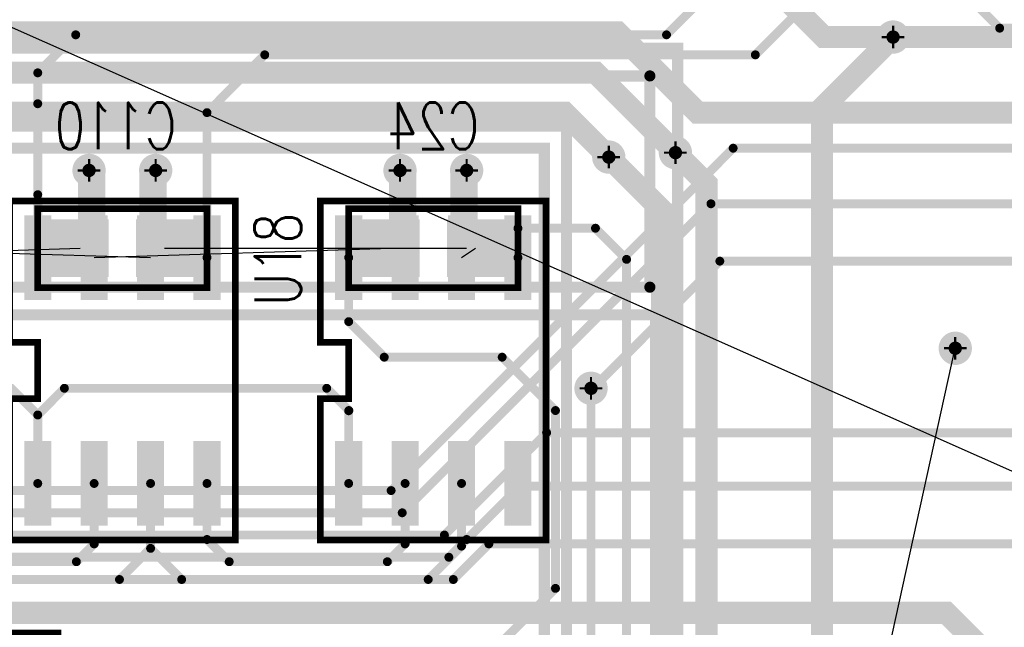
# Model space of a CAD drawing. Extents: x -1 to 210, y -5 to 148.
# Tile 50 of 52: x 158 to 181, y 96 to 110. Entities that reach past the tile are written whole.
import ezdxf
from ezdxf.enums import TextEntityAlignment as Align

# ---------------------------------------------------------------- set-up
doc = ezdxf.new("R2010")
doc.units = 0
for name, pattern in [('POUR_01_-1_0_000000', [2, 1, 1]), ('SIG_118', [2, 1, 1]), ('SIG_119', [2, 1, 1]), ('SIG_12', [2, 1, 1]), ('SIG_120', [2, 1, 1]), ('SIG_121', [2, 1, 1]), ('SIG_13', [2, 1, 1]), ('SIG_132', [2, 1, 1]), ('SIG_133', [2, 1, 1]), ('SIG_15', [2, 1, 1]), ('SIG_17', [2, 1, 1]), ('SIG_211', [2, 1, 1]), ('SIG_214', [2, 1, 1]), ('SIG_226', [2, 1, 1]), ('SIG_227', [2, 1, 1]), ('SIG_228', [2, 1, 1]), ('SIG_229', [2, 1, 1]), ('SIG_230', [2, 1, 1]), ('SIG_5', [2, 1, 1]), ('SIG_52', [2, 1, 1]), ('SIG_59', [2, 1, 1]), ('SIG_6', [2, 1, 1]), ('SIG_82', [2, 1, 1]), ('SIG_9', [2, 1, 1]), ('SIG_94', [2, 1, 1]), ('SIG_99', [2, 1, 1])]:
    doc.linetypes.add(name, pattern=pattern)
for name, color, linetype in [('COPPER_CUTOUT_03', 112, 'CONTINUOUS'), ('DRIL_PLTE_THRU_01', 176, 'CONTINUOUS'), ('DRIL_PLTE_THRU_02', 255, 'CONTINUOUS'), ('DRIL_PLTE_THRU_03', 106, 'CONTINUOUS'), ('DRIL_PLTE_THRU_04', 16, 'CONTINUOUS'), ('DRIL_SYMBOL', 254, 'CONTINUOUS'), ('LINK_00', 57, 'CONTINUOUS'), ('PADS_BOT', 1, 'CONTINUOUS'), ('PADS_INNER', 5, 'CONTINUOUS'), ('PADS_TOP', 5, 'CONTINUOUS'), ('PART_BOT_2DLINE_00', 6, 'CONTINUOUS'), ('PART_NAME_01', 4, 'CONTINUOUS'), ('PART_NAME_04', 6, 'CONTINUOUS'), ('PART_TOP_2DLINE_00', 4, 'CONTINUOUS'), ('PART_TOP_2DLINE_01', 4, 'CONTINUOUS'), ('POUR_HEADER_02', 253, 'CONTINUOUS'), ('POUR_HEADER_03', 112, 'CONTINUOUS'), ('TRACE_01', 5, 'CONTINUOUS'), ('TRACE_04', 1, 'CONTINUOUS'), ('VIAPTS', 5, 'CONTINUOUS')]:
    doc.layers.add(name, color=color, linetype=linetype)
doc.styles.add('W0$15', font='simplex', dxfattribs={"width": 0.75})

# ---------------------------------------------------------------- blocks, each defined once
blk = doc.blocks.new('POUR_HEADER_1')
at = {"layer": 'POUR_HEADER_02', "linetype": 'POUR_01_-1_0_000000', "const_width": 0.25}
blk.add_lwpolyline([(119, -44.75), (130, -44.75), (130, -46.5), (142.25, -46.5), (142.25, -44), (151.25, -44), (151.25, -31.5), (157, -31.5), (157, -7.75), (66.75, -7.75)], dxfattribs=at)
blk = doc.blocks.new('POUR_HEADER_2')
at = {"layer": 'POUR_HEADER_02', "linetype": 'POUR_01_-1_0_000000', "const_width": 0.25}
blk.add_lwpolyline([(-23.5, 9.75), (0, 9.75), (0, 0), (11.25, 0), (11.25, 2.5), (20.25, 2.5), (20.25, 15), (26, 15), (26, 37.75), (-63.25, 37.75)], dxfattribs=at)
blk = doc.blocks.new('POUR_HEADER_4')
at = {"layer": 'POUR_HEADER_03', "linetype": 'POUR_01_-1_0_000000', "const_width": 0.25}
blk.add_lwpolyline([(-19.75, -1.25), (15.75, -1.25), (15.75, -4.75), (25.25, -4.75), (25.25, -61.25), (-2.25, -61.25), (-2.25, -106), (-25.75, -106), (-25.75, -70.75), (-16.75, -70.75), (-16.75, -50.25), (-30.5, -50.25), (-30.5, -40), (-53.25, -40), (-53.25, -46), (-59, -46), (-59, -34.75), (-2.25, -34.75), (-2.25, -52.25), (22, -52.25), (22, -22.5), (0, -22.5), (0, -6.5), (-19.75, -6.5)], close=True, dxfattribs=at)
blk = doc.blocks.new('POUR_HEADER_5')
at = {"layer": 'POUR_HEADER_03', "linetype": 'POUR_01_-1_0_000000', "const_width": 0.25}
blk.add_lwpolyline([(-17, -10), (33.25, -10), (33.25, -20.5), (55.25, -20.5), (55.25, -49.25), (32, -49.25), (32, -31.75), (-25.75, -31.75)], dxfattribs=at)
blk = doc.blocks.new('SMOOTH_0$25')
at = {"const_width": 0.125}
blk.add_lwpolyline([(-0.0625, 0, 1), (0.0625, 0, 1)], format="xyb", close=True, dxfattribs=at)
blk = doc.blocks.new('POUR_HEADER_7')
at = {"layer": 'COPPER_CUTOUT_03', "const_width": 0.25}
blk.add_lwpolyline([(79.125, 28.375), (128.625, 28.375), (128.625, 33.125), (108.875, 33.125), (108.875, 39.625), (145.625, 39.625), (145.625, 36.125), (155.125, 36.125), (155.125, -21.625), (127.625, -21.625), (127.625, -66.375), (90.375, -66.375)], dxfattribs=at)
at = {"layer": 'COPPER_CUTOUT_03'}
for p in [(128.625, 33.125), (128.625, 28.375)]:
    blk.add_blockref('SMOOTH_0$25', p, dxfattribs=at)
blk = doc.blocks.new('SMOOTH_0$15')
at = {"const_width": 0.075}
blk.add_lwpolyline([(-0.0375, 0, 1), (0.0375, 0, 1)], format="xyb", close=True, dxfattribs=at)
blk = doc.blocks.new('PART_BODY_BOT_21')
at = {"layer": 'PART_BOT_2DLINE_00', "const_width": 0.15}
blk.add_lwpolyline([(1.905, -0.889), (1.905, 0.889), (-1.905, 0.889), (-1.905, -0.889)], close=True, dxfattribs=at)
at = {"layer": 'PART_BOT_2DLINE_00'}
for p in [(-1.905, 0.889), (1.905, 0.889), (-1.905, -0.889), (1.905, -0.889)]:
    blk.add_blockref('SMOOTH_0$15', p, dxfattribs=at)
blk = doc.blocks.new('DRIL_HOLE_0')
blk.add_lwpolyline([(0, 0, 1), (0, 0, 1)], format="xyb", close=True)
blk = doc.blocks.new('PAD_0')
blk.add_lwpolyline([(0, 0, 1), (0, 0, 1)], format="xyb", close=True)
blk = doc.blocks.new('PAD_1')
at = {"const_width": 1.2954}
blk.add_lwpolyline([(-0.6477, 0), (0.6477, 0)], dxfattribs=at)
blk = doc.blocks.new('STK_BOT_4')
at = {"layer": 'DRIL_PLTE_THRU_01'}
blk.add_blockref('DRIL_HOLE_0', (0, 0), dxfattribs=at)
at = {"layer": 'DRIL_PLTE_THRU_02'}
blk.add_blockref('DRIL_HOLE_0', (0, 0), dxfattribs=at)
at = {"layer": 'DRIL_PLTE_THRU_03'}
blk.add_blockref('DRIL_HOLE_0', (0, 0), dxfattribs=at)
at = {"layer": 'DRIL_PLTE_THRU_04'}
blk.add_blockref('DRIL_HOLE_0', (0, 0), dxfattribs=at)
at = {"layer": 'PADS_BOT'}
blk.add_blockref('PAD_1', (0, 0), dxfattribs=at)
at = {"layer": 'PADS_INNER'}
blk.add_blockref('PAD_0', (0, 0), dxfattribs=at)
at = {"layer": 'PADS_TOP'}
blk.add_blockref('PAD_0', (0, 0), dxfattribs=at)
blk = doc.blocks.new('SYM_BOT_2')
for name, p in [('PART_BODY_BOT_21', (0, 0)), ('STK_BOT_4', (-0.9525, 0)), ('STK_BOT_4', (0.9525, 0))]:
    blk.add_blockref(name, p)
blk = doc.blocks.new('PART_BOT_29')
blk.add_blockref('SYM_BOT_2', (0, 0))
at = {"layer": 'PART_NAME_04', "style": 'W0$15', "width": 0.75}
blk.add_text('C24', height=1.05, rotation=180, dxfattribs=at).set_placement((0, -2.75), align=Align.MIDDLE_CENTER)
blk = doc.blocks.new('PART_BOT_157')
blk.add_blockref('SYM_BOT_2', (0, 0))
at = {"layer": 'PART_NAME_04', "style": 'W0$15', "width": 0.75}
blk.add_text('C110', height=1.05, rotation=180, dxfattribs=at).set_placement((-0.153, -2.75), align=Align.MIDDLE_CENTER)
blk = doc.blocks.new('PART_BODY_TOP_36')
at = {"layer": 'PART_TOP_2DLINE_00', "const_width": 0.15}
blk.add_lwpolyline([(2.54, -3.81), (-2.54, -3.81), (-2.54, -0.635), (-1.905, -0.635), (-1.905, 0.635), (-2.54, 0.635), (-2.54, 3.81), (2.54, 3.81)], close=True, dxfattribs=at)
at = {"layer": 'PART_TOP_2DLINE_00'}
for p in [(-2.54, 3.81), (2.54, 3.81), (-2.54, 0.635), (-1.905, 0.635), (-2.54, -0.635), (-1.905, -0.635), (-2.54, -3.81), (2.54, -3.81)]:
    blk.add_blockref('SMOOTH_0$15', p, dxfattribs=at)
blk = doc.blocks.new('PAD_17')
at = {"const_width": 0.6096}
blk.add_lwpolyline([(-0.9525, 0), (0.9525, 0)], dxfattribs=at)
blk = doc.blocks.new('STK_TOP_24')
at = {"layer": 'DRIL_PLTE_THRU_01'}
blk.add_blockref('DRIL_HOLE_0', (0, 0), dxfattribs=at)
at = {"layer": 'DRIL_PLTE_THRU_02'}
blk.add_blockref('DRIL_HOLE_0', (0, 0), dxfattribs=at)
at = {"layer": 'DRIL_PLTE_THRU_03'}
blk.add_blockref('DRIL_HOLE_0', (0, 0), dxfattribs=at)
at = {"layer": 'DRIL_PLTE_THRU_04'}
blk.add_blockref('DRIL_HOLE_0', (0, 0), dxfattribs=at)
at = {"layer": 'PADS_BOT'}
blk.add_blockref('PAD_0', (0, 0), dxfattribs=at)
at = {"layer": 'PADS_INNER'}
blk.add_blockref('PAD_0', (0, 0), dxfattribs=at)
at = {"layer": 'PADS_TOP', "rotation": 90}
blk.add_blockref('PAD_17', (0, 0), dxfattribs=at)
blk = doc.blocks.new('SYM_TOP_17')
for name, p in [('PART_BODY_TOP_36', (0, 0)), ('STK_TOP_24', (-1.905, 2.54)), ('STK_TOP_24', (-0.635, 2.54)), ('STK_TOP_24', (0.635, 2.54)), ('STK_TOP_24', (1.905, 2.54)), ('STK_TOP_24', (-1.905, -2.54)), ('STK_TOP_24', (-0.635, -2.54)), ('STK_TOP_24', (0.635, -2.54)), ('STK_TOP_24', (1.905, -2.54))]:
    blk.add_blockref(name, p)
blk = doc.blocks.new('PART_TOP_183')
blk.add_blockref('SYM_TOP_17', (0, 0))
at = {"layer": 'PART_NAME_01', "style": 'W0$15', "width": 0.75}
blk.add_text('U37', height=1.05, rotation=90, dxfattribs=at).set_placement((-3.517046, 2.5), align=Align.MIDDLE_CENTER)
blk = doc.blocks.new('PART_TOP_246')
blk.add_blockref('SYM_TOP_17', (0, 0))
at = {"layer": 'PART_NAME_01', "style": 'W0$15', "width": 0.75}
blk.add_text('U18', height=1.05, rotation=90, dxfattribs=at).set_placement((-3.5, 2.5), align=Align.MIDDLE_CENTER)
blk = doc.blocks.new('PART_BODY_TOP_38')
at = {"layer": 'PART_TOP_2DLINE_01', "const_width": 0.15}
blk.add_lwpolyline([(-3.3, 2.35), (3.3, 2.35), (3.3, -2.35), (-3.3, -2.35)], close=True, dxfattribs=at)
blk.add_lwpolyline([(1.397, -1.143, 1), (2.667, -1.143, 1)], format="xyb", close=True, dxfattribs=at)
blk.add_lwpolyline([(1.651, -1.524), (2.413, -0.762)], dxfattribs=at)
at = {"layer": 'PART_TOP_2DLINE_01'}
for p in [(-3.3, 2.35), (3.3, 2.35), (2.413, -0.762), (1.651, -1.524), (-3.3, -2.35), (3.3, -2.35)]:
    blk.add_blockref('SMOOTH_0$15', p, dxfattribs=at)
blk = doc.blocks.new('DRIL_SYMBOL_0$7')
at = {"layer": 'DRIL_SYMBOL', "const_width": 0.0508}
for points in [[(0, -0.254), (0, 0.254)], [(-0.254, 0), (0.254, 0)]]:
    blk.add_lwpolyline(points, dxfattribs=at)
blk = doc.blocks.new('DRIL_HOLE_0$7')
at = {"const_width": 0.35}
blk.add_lwpolyline([(-0.175, 0, 1), (0.175, 0, 1)], format="xyb", close=True, dxfattribs=at)
blk.add_blockref('DRIL_SYMBOL_0$7', (0, 0))
blk = doc.blocks.new('PAD_3')
at = {"const_width": 0.635}
blk.add_lwpolyline([(0, -0.3175, 1), (0, 0.3175, 1)], format="xyb", close=True, dxfattribs=at)
blk = doc.blocks.new('STK_TOP_6')
at = {"layer": 'DRIL_PLTE_THRU_01'}
blk.add_blockref('DRIL_HOLE_0$7', (0, 0), dxfattribs=at)
at = {"layer": 'DRIL_PLTE_THRU_02'}
blk.add_blockref('DRIL_HOLE_0$7', (0, 0), dxfattribs=at)
at = {"layer": 'DRIL_PLTE_THRU_03'}
blk.add_blockref('DRIL_HOLE_0$7', (0, 0), dxfattribs=at)
at = {"layer": 'DRIL_PLTE_THRU_04'}
blk.add_blockref('DRIL_HOLE_0$7', (0, 0), dxfattribs=at)
at = {"layer": 'PADS_BOT'}
blk.add_blockref('PAD_3', (0, 0), dxfattribs=at)
at = {"layer": 'PADS_INNER'}
blk.add_blockref('PAD_3', (0, 0), dxfattribs=at)
at = {"layer": 'PADS_TOP'}
blk.add_blockref('PAD_3', (0, 0), dxfattribs=at)
blk = doc.blocks.new('SYM_TOP_19')
for name, p in [('PART_BODY_TOP_38', (0, 0)), ('STK_TOP_6', (-2.5, 1.25)), ('STK_TOP_6', (2.5, 1.25)), ('STK_TOP_6', (0, -1.25))]:
    blk.add_blockref(name, p)
blk = doc.blocks.new('PART_TOP_250')
blk.add_blockref('SYM_TOP_19', (0, 0))
at = {"layer": 'PART_NAME_01', "style": 'W0$15', "width": 0.75}
blk.add_text('VR2', height=1.05, rotation=-180, dxfattribs=at).set_placement((-0.25, -3.25), align=Align.MIDDLE_CENTER)
blk = doc.blocks.new('SMOOTH_0$2')
at = {"const_width": 0.1}
blk.add_lwpolyline([(-0.05, 0, 1), (0.05, 0, 1)], format="xyb", close=True, dxfattribs=at)
blk = doc.blocks.new('SMOOTH_0$5')
at = {"const_width": 0.25}
blk.add_lwpolyline([(-0.125, 0, 1), (0.125, 0, 1)], format="xyb", close=True, dxfattribs=at)
blk = doc.blocks.new('DRIL_SYMBOL_0$3')
at = {"layer": 'DRIL_SYMBOL', "const_width": 0.0508}
for points in [[(0, -0.254), (0, 0.254)], [(-0.254, 0), (0.254, 0)]]:
    blk.add_lwpolyline(points, dxfattribs=at)
blk = doc.blocks.new('DRIL_HOLE_0$3')
at = {"const_width": 0.15}
blk.add_lwpolyline([(-0.075, 0, 1), (0.075, 0, 1)], format="xyb", close=True, dxfattribs=at)
blk.add_blockref('DRIL_SYMBOL_0$3', (0, 0))
blk = doc.blocks.new('PAD_34')
at = {"const_width": 0.375}
blk.add_lwpolyline([(0, -0.1875, 1), (0, 0.1875, 1)], format="xyb", close=True, dxfattribs=at)
blk = doc.blocks.new('STK_TOP_3')
at = {"layer": 'DRIL_PLTE_THRU_01'}
blk.add_blockref('DRIL_HOLE_0$3', (0, 0), dxfattribs=at)
at = {"layer": 'DRIL_PLTE_THRU_02'}
blk.add_blockref('DRIL_HOLE_0$3', (0, 0), dxfattribs=at)
at = {"layer": 'DRIL_PLTE_THRU_03'}
blk.add_blockref('DRIL_HOLE_0$3', (0, 0), dxfattribs=at)
at = {"layer": 'DRIL_PLTE_THRU_04'}
blk.add_blockref('DRIL_HOLE_0$3', (0, 0), dxfattribs=at)
at = {"layer": 'PADS_BOT'}
blk.add_blockref('PAD_34', (0, 0), dxfattribs=at)
at = {"layer": 'PADS_INNER'}
blk.add_blockref('PAD_34', (0, 0), dxfattribs=at)
at = {"layer": 'PADS_TOP'}
blk.add_blockref('PAD_34', (0, 0), dxfattribs=at)
blk = doc.blocks.new('SYM_TOP_1')
blk.add_blockref('STK_TOP_3', (0, 0))

msp = doc.modelspace()

# ---------------------------------------------------------------- linework, layer by layer
at = {"layer": 'LINK_00', "linetype": 'SIG_52'}
msp.add_line((193.04, 94.3), (154.79, 111.25), dxfattribs=at)
at = {"layer": 'LINK_00', "linetype": 'SIG_17'}
for p, q in [((153.115, 104.54), (159.798, 104.75)), ((160.115, 104.54), (166.798, 104.75)), ((166.798, 104.75), (167, 104.75))]:
    msp.add_line(p, q, dxfattribs=at)
at = {"layer": 'LINK_00', "linetype": 'SIG_15'}
for p, q in [((154.702, 104.75), (161.385, 104.54)), ((161.702, 104.75), (168.5, 104.75)), ((168.385, 104.54), (168.702, 104.75))]:
    msp.add_line(p, q, dxfattribs=at)
at = {"layer": 'LINK_00', "linetype": 'SIG_12'}
msp.add_line((169, 55), (179.5, 102.5), dxfattribs=at)
at = {"layer": 'TRACE_01', "linetype": 'SIG_226', "const_width": 0.2}
for points in [[(158.845, 108), (158.845, 108.695), (159.7, 109.55), (173, 109.55), (173.55, 110.1), (173.55, 112), (174.15, 112.6), (175.975, 112.6), (176.475, 113.1), (176.475, 113.892)], [(158.845, 108), (158.845, 105.955), (158.845, 104.54)]]:
    msp.add_lwpolyline(points, dxfattribs=at)
at = {"layer": 'TRACE_01', "linetype": 'SIG_227', "const_width": 0.2}
msp.add_lwpolyline([(162.655, 104.54), (162.655, 107.8), (163.955, 109.1), (175, 109.1), (176.3, 110.4), (179.8, 110.4), (180.5, 109.7), (183.15, 109.7), (183.55, 110.1), (183.55, 112), (184.15, 112.6), (185.975, 112.6), (186.475, 113.1), (186.475, 113.892)], dxfattribs=at)
at = {"layer": 'TRACE_01', "linetype": 'SIG_121', "const_width": 0.5}
msp.add_lwpolyline([(172.9, 64.1), (174.2, 65.4), (174.2, 65.7), (174.2, 70.064), (176.5, 72.364), (176.5, 107.9), (178.1, 109.5)], dxfattribs=at)
at = {"layer": 'TRACE_01', "linetype": 'SIG_99', "const_width": 0.5}
msp.add_lwpolyline([(173.2, 106.9), (173.9, 106.2), (173.9, 87.6), (174.9, 86.6), (174.9, 74.5)], dxfattribs=at)
at = {"layer": 'TRACE_01', "linetype": 'SIG_132', "const_width": 0.5}
msp.add_lwpolyline([(171.7, 106.8), (172.9, 105.6), (172.9, 86.68)], dxfattribs=at)
at = {"layer": 'TRACE_01', "linetype": 'SIG_17', "const_width": 0.5}
for points in [[(160, 106.5), (160.115, 106.385), (160.115, 104.54)], [(167, 106.5), (167.115, 106.385), (167.115, 104.54)]]:
    msp.add_lwpolyline(points, dxfattribs=at)
at = {"layer": 'TRACE_01', "linetype": 'SIG_15', "const_width": 0.5}
for points in [[(161.385, 104.54), (161.385, 106.385), (161.5, 106.5)], [(168.385, 104.54), (168.385, 106.385), (168.5, 106.5)]]:
    msp.add_lwpolyline(points, dxfattribs=at)
at = {"layer": 'TRACE_01', "linetype": 'SIG_228', "const_width": 0.2}
for points in [[(169.655, 104.54), (169.655, 105.2), (171.4, 105.2), (172.1, 104.5)], [(171.3, 83.5), (171.3, 88.6), (172.1, 89.4), (172.1, 104.5)]]:
    msp.add_lwpolyline(points, dxfattribs=at)
at = {"layer": 'TRACE_01', "linetype": 'SIG_230', "const_width": 0.2}
for points in [[(165.845, 104.54), (165.845, 103.1), (166.645, 102.3), (169.3, 102.3), (170.5, 101.1)], [(165.3, 93.5), (166.9, 93.5), (170.5, 97.1), (170.5, 101.1)]]:
    msp.add_lwpolyline(points, dxfattribs=at)
at = {"layer": 'TRACE_01', "linetype": 'SIG_13', "const_width": 0.2}
for points in [[(151.845, 101), (152.445, 101.6), (158.245, 101.6), (158.845, 101)], [(158.845, 101), (159.445, 101.6), (165.35, 101.6), (165.85, 101.1)], [(158.845, 101), (158.845, 99.46)], [(165.845, 99.46), (165.845, 101.095), (165.85, 101.1)]]:
    msp.add_lwpolyline(points, dxfattribs=at)
at = {"layer": 'TRACE_01', "linetype": 'SIG_229', "const_width": 0.2}
msp.add_lwpolyline([(164, 87), (171.3, 94.3), (171.3, 101.6)], dxfattribs=at)
at = {"layer": 'TRACE_01', "linetype": 'SIG_59', "const_width": 0.2}
msp.add_lwpolyline([(155.655, 99.46), (155.655, 98.2), (156.155, 97.7), (159.715, 97.7), (160.115, 98.1), (160.115, 99.46)], dxfattribs=at)
at = {"layer": 'TRACE_01', "linetype": 'SIG_6', "const_width": 0.2}
for points in [[(161.385, 98), (162.085, 97.3), (167.635, 97.3), (168.385, 98.05), (168.385, 99.46)], [(161.385, 98), (161.385, 99.46)], [(154.385, 97.9), (154.985, 97.3), (160.685, 97.3), (161.385, 98)]]:
    msp.add_lwpolyline(points, dxfattribs=at)
at = {"layer": 'TRACE_01', "linetype": 'SIG_214', "const_width": 0.2}
msp.add_lwpolyline([(162.655, 99.46), (162.655, 98.2), (163.155, 97.7), (166.715, 97.7), (167.115, 98.1), (167.115, 99.46)], dxfattribs=at)
at = {"layer": 'TRACE_04', "linetype": 'SIG_132', "const_width": 0.5}
msp.add_lwpolyline([(171.7, 106.8), (170.7, 107.8), (145.4, 107.8), (144.9, 108.3), (116.99, 108.3), (114.04, 111.25)], dxfattribs=at)
at = {"layer": 'TRACE_04', "linetype": 'SIG_99', "const_width": 0.5}
msp.add_lwpolyline([(173.2, 106.9), (171.4, 108.7), (145.9, 108.7), (145.3, 109.3), (136.49, 109.3), (134.54, 111.25)], dxfattribs=at)
at = {"layer": 'TRACE_04', "linetype": 'SIG_133', "const_width": 0.5}
msp.add_lwpolyline([(186.4, 107.8), (173.7, 107.8), (171.9, 109.6), (146.44, 109.6), (144.79, 111.25)], dxfattribs=at)
at = {"layer": 'TRACE_04', "linetype": 'SIG_121', "const_width": 0.5}
for points in [[(178.1, 109.5), (176.54, 109.5), (174.79, 111.25)], [(187.6, 108.6), (186.7, 109.5), (178.1, 109.5)]]:
    msp.add_lwpolyline(points, dxfattribs=at)
at = {"layer": 'TRACE_04', "linetype": 'SIG_5', "const_width": 0.2}
msp.add_lwpolyline([(129, 87), (130.25, 88.25), (147.7, 88.25), (148.45, 89), (148.45, 94.65), (153.1, 99.3), (166.8, 99.3), (174.5, 107), (190.5, 107)], dxfattribs=at)
at = {"layer": 'TRACE_04', "linetype": 'SIG_82', "const_width": 0.2}
msp.add_lwpolyline([(146.5, 87), (148.1, 87), (148.9, 87.8), (148.9, 94.5), (153.2, 98.8), (167.05, 98.8), (174, 105.75), (191.79, 105.75), (193.04, 107)], dxfattribs=at)
at = {"layer": 'TRACE_04', "linetype": 'SIG_17', "const_width": 0.5}
for points in [[(159.798, 104.75), (160, 104.75), (160, 106.5)], [(167, 104.75), (167, 106.5)]]:
    msp.add_lwpolyline(points, dxfattribs=at)
at = {"layer": 'TRACE_04', "linetype": 'SIG_15', "const_width": 0.5}
for points in [[(161.702, 104.75), (161.5, 104.75), (161.5, 106.5)], [(168.5, 104.75), (168.5, 106.5)]]:
    msp.add_lwpolyline(points, dxfattribs=at)
at = {"layer": 'TRACE_04', "linetype": 'SIG_229', "const_width": 0.2}
msp.add_lwpolyline([(171.3, 101.6), (171.34, 101.6), (174.2, 104.46), (190.5, 104.46)], dxfattribs=at)
at = {"layer": 'TRACE_04', "linetype": 'SIG_118', "const_width": 0.2}
msp.add_lwpolyline([(137.1, 84.9), (137.8, 85.6), (147.8, 85.6), (149.4, 87.2), (149.4, 94.4), (153.3, 98.3), (168, 98.3), (170.3, 100.6), (191.72, 100.6), (193.04, 101.92)], dxfattribs=at)
at = {"layer": 'TRACE_04', "linetype": 'SIG_119', "const_width": 0.2}
msp.add_lwpolyline([(139.3, 84.2), (140.3, 85.2), (148.1, 85.2), (149.9, 87), (149.9, 94.3), (153.4, 97.8), (168.1, 97.8), (168.5, 98.2), (169.7, 99.4), (170.6, 99.4), (190.5, 99.4)], dxfattribs=at)
at = {"layer": 'TRACE_04', "linetype": 'SIG_120', "const_width": 0.2}
msp.add_lwpolyline([(140.5, 83.8), (141.5, 84.8), (148.4, 84.8), (150.4, 86.8), (150.4, 94.2), (153.5, 97.3), (168.2, 97.3), (169, 98.1), (191.76, 98.1), (193.04, 99.38)], dxfattribs=at)
at = {"layer": 'TRACE_04', "linetype": 'SIG_211', "const_width": 0.5}
msp.add_lwpolyline([(190.5, 94.3), (181.55, 94.3), (179.3, 96.55), (154.8, 96.55)], dxfattribs=at)

# ---------------------------------------------------------------- block references
at = {"linetype": 'SIG_15'}
msp.add_blockref('POUR_HEADER_2', (144.25, 69.25), dxfattribs=at)
at = {"linetype": 'SIG_17'}
msp.add_blockref('POUR_HEADER_7', (44, 75.5), dxfattribs=at)
at = {"linetype": 'SIG_9'}
msp.add_blockref('POUR_HEADER_1', (13.75, 115.25), dxfattribs=at)
at = {"linetype": 'SIG_52'}
msp.add_blockref('POUR_HEADER_4', (173.25, 115.75), dxfattribs=at)
at = {"linetype": 'SIG_94'}
msp.add_blockref('POUR_HEADER_5', (139.5, 113.25), dxfattribs=at)
at = {"xscale": -1, "rotation": -180}
for name, p in [('PART_BOT_157', (160.75, 104.75)), ('PART_BOT_29', (167.75, 104.75))]:
    msp.add_blockref(name, p, dxfattribs=at)
for name, p in [('PART_TOP_183', (160.75, 102)), ('PART_TOP_246', (167.75, 102))]:
    msp.add_blockref(name, p)
at = {"rotation": 180}
msp.add_blockref('PART_TOP_250', (156, 93.75), dxfattribs=at)
at = {"layer": 'TRACE_01'}
for name, p in [('SMOOTH_0$2', (180.5, 109.7)), ('SMOOTH_0$2', (159.7, 109.55)), ('SMOOTH_0$2', (173, 109.55)), ('SMOOTH_0$2', (163.955, 109.1)), ('SMOOTH_0$2', (175, 109.1)), ('SMOOTH_0$2', (158.845, 108.695)), ('SMOOTH_0$2', (158.845, 108)), ('SMOOTH_0$2', (158.845, 108)), ('SMOOTH_0$2', (162.655, 107.8)), ('SMOOTH_0$5', (173.2, 106.9)), ('SMOOTH_0$5', (171.7, 106.8)), ('SMOOTH_0$5', (160, 106.5)), ('SMOOTH_0$5', (160.115, 106.385)), ('SMOOTH_0$5', (161.385, 106.385)), ('SMOOTH_0$5', (161.5, 106.5)), ('SMOOTH_0$5', (167, 106.5)), ('SMOOTH_0$5', (167.115, 106.385)), ('SMOOTH_0$5', (168.385, 106.385)), ('SMOOTH_0$5', (168.5, 106.5)), ('SMOOTH_0$5', (173.9, 106.2)), ('SMOOTH_0$2', (158.845, 105.955)), ('SMOOTH_0$5', (172.9, 105.6)), ('SMOOTH_0$2', (169.655, 105.2)), ('SMOOTH_0$2', (171.4, 105.2)), ('SMOOTH_0$5', (160.115, 104.54)), ('SMOOTH_0$5', (161.385, 104.54)), ('SMOOTH_0$2', (162.655, 104.54)), ('SMOOTH_0$2', (165.845, 104.54)), ('SMOOTH_0$5', (167.115, 104.54)), ('SMOOTH_0$5', (168.385, 104.54)), ('SMOOTH_0$2', (169.655, 104.54)), ('SMOOTH_0$2', (172.1, 104.5)), ('SMOOTH_0$2', (172.1, 104.5)), ('SMOOTH_0$2', (165.845, 103.1)), ('SMOOTH_0$2', (166.645, 102.3)), ('SMOOTH_0$2', (169.3, 102.3)), ('SMOOTH_0$2', (159.445, 101.6)), ('SMOOTH_0$2', (165.35, 101.6)), ('SMOOTH_0$2', (171.3, 101.6)), ('SMOOTH_0$2', (158.845, 101)), ('SMOOTH_0$2', (158.845, 101)), ('SMOOTH_0$2', (158.845, 101)), ('SMOOTH_0$2', (165.845, 101.095)), ('SMOOTH_0$2', (165.85, 101.1)), ('SMOOTH_0$2', (165.85, 101.1)), ('SMOOTH_0$2', (170.5, 101.1)), ('SMOOTH_0$2', (170.5, 101.1)), ('SMOOTH_0$2', (158.845, 99.46)), ('SMOOTH_0$2', (160.115, 99.46)), ('SMOOTH_0$2', (161.385, 99.46)), ('SMOOTH_0$2', (162.655, 99.46)), ('SMOOTH_0$2', (165.845, 99.46)), ('SMOOTH_0$2', (167.115, 99.46)), ('SMOOTH_0$2', (168.385, 99.46)), ('SMOOTH_0$2', (160.115, 98.1)), ('SMOOTH_0$2', (162.655, 98.2)), ('SMOOTH_0$2', (167.115, 98.1)), ('SMOOTH_0$2', (161.385, 98)), ('SMOOTH_0$2', (161.385, 98)), ('SMOOTH_0$2', (161.385, 98)), ('SMOOTH_0$2', (168.385, 98.05)), ('SMOOTH_0$2', (159.715, 97.7)), ('SMOOTH_0$2', (163.155, 97.7)), ('SMOOTH_0$2', (166.715, 97.7)), ('SMOOTH_0$2', (160.685, 97.3)), ('SMOOTH_0$2', (162.085, 97.3)), ('SMOOTH_0$2', (167.635, 97.3)), ('SMOOTH_0$2', (170.5, 97.1))]:
    msp.add_blockref(name, p, dxfattribs=at)
at = {"layer": 'TRACE_04'}
for name, p in [('SMOOTH_0$5', (171.9, 109.6)), ('SMOOTH_0$5', (176.54, 109.5)), ('SMOOTH_0$5', (178.1, 109.5)), ('SMOOTH_0$5', (178.1, 109.5)), ('SMOOTH_0$5', (171.4, 108.7)), ('SMOOTH_0$5', (170.7, 107.8)), ('SMOOTH_0$5', (173.7, 107.8)), ('SMOOTH_0$5', (173.2, 106.9)), ('SMOOTH_0$2', (174.5, 107)), ('SMOOTH_0$5', (171.7, 106.8)), ('SMOOTH_0$5', (160, 106.5)), ('SMOOTH_0$5', (161.5, 106.5)), ('SMOOTH_0$5', (167, 106.5)), ('SMOOTH_0$5', (168.5, 106.5)), ('SMOOTH_0$2', (174, 105.75)), ('SMOOTH_0$5', (159.798, 104.75)), ('SMOOTH_0$5', (160, 104.75)), ('SMOOTH_0$5', (161.5, 104.75)), ('SMOOTH_0$5', (161.702, 104.75)), ('SMOOTH_0$5', (167, 104.75)), ('SMOOTH_0$5', (168.5, 104.75)), ('SMOOTH_0$2', (174.2, 104.46)), ('SMOOTH_0$2', (171.3, 101.6)), ('SMOOTH_0$2', (171.34, 101.6)), ('SMOOTH_0$2', (170.3, 100.6)), ('SMOOTH_0$2', (166.8, 99.3)), ('SMOOTH_0$2', (167.05, 98.8)), ('SMOOTH_0$2', (168, 98.3)), ('SMOOTH_0$2', (168.5, 98.2)), ('SMOOTH_0$2', (169, 98.1)), ('SMOOTH_0$2', (168.1, 97.8)), ('SMOOTH_0$2', (168.2, 97.3)), ('SMOOTH_0$5', (179.3, 96.55))]:
    msp.add_blockref(name, p, dxfattribs=at)
at = {"layer": 'VIAPTS', "linetype": 'SIG_121'}
msp.add_blockref('SYM_TOP_1', (178.1, 109.5), dxfattribs=at)
at = {"layer": 'VIAPTS', "linetype": 'SIG_132'}
msp.add_blockref('SYM_TOP_1', (171.7, 106.8), dxfattribs=at)
at = {"layer": 'VIAPTS', "linetype": 'SIG_99'}
msp.add_blockref('SYM_TOP_1', (173.2, 106.9), dxfattribs=at)
at = {"layer": 'VIAPTS', "linetype": 'SIG_17'}
for p in [(160, 106.5), (167, 106.5)]:
    msp.add_blockref('SYM_TOP_1', p, dxfattribs=at)
at = {"layer": 'VIAPTS', "linetype": 'SIG_15'}
for p in [(161.5, 106.5), (168.5, 106.5)]:
    msp.add_blockref('SYM_TOP_1', p, dxfattribs=at)
at = {"layer": 'VIAPTS', "linetype": 'SIG_12'}
msp.add_blockref('SYM_TOP_1', (179.5, 102.5), dxfattribs=at)
at = {"layer": 'VIAPTS', "linetype": 'SIG_229'}
msp.add_blockref('SYM_TOP_1', (171.3, 101.6), dxfattribs=at)

doc.saveas('drawing.dxf')
